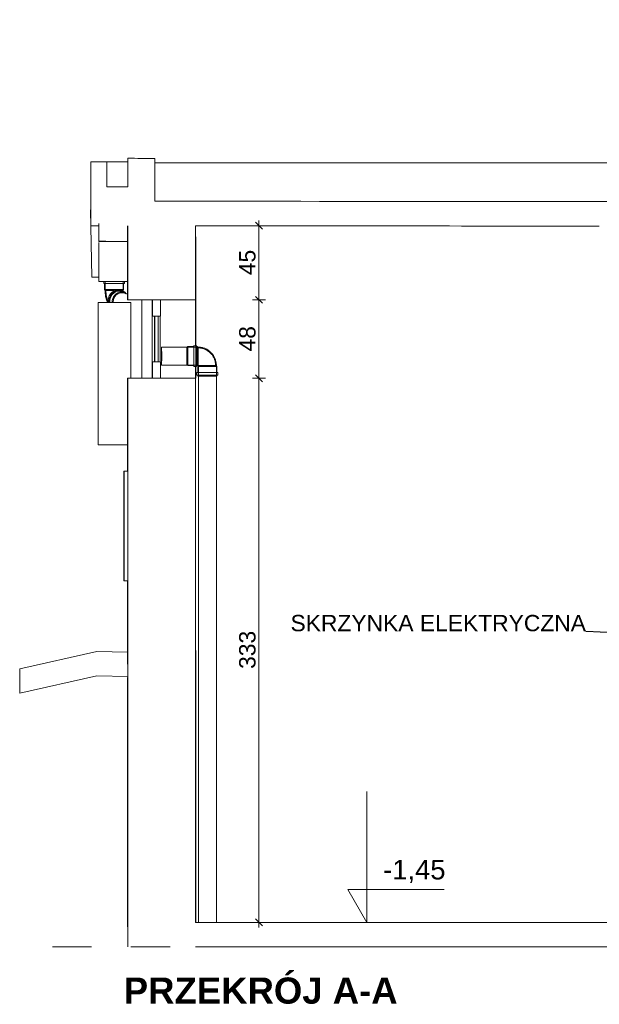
# Model space of a CAD drawing. Header units: millimetres. Extents: x -68772 to 137055, y -73300 to 19650.
# Tile 51 of 212: x 24241 to 27788, y -13734 to -7708. Entities that reach past the tile are written whole.
import ezdxf

# ---------------------------------------------------------------- set-up
doc = ezdxf.new("R2010")
doc.units = ezdxf.units.MM
doc.header["$MEASUREMENT"] = 0
doc.set_wipeout_variables(frame=1)
doc.linetypes.add('Przerywana', pattern=[480, 240, -240])
doc.linetypes.add('Wipeout_Contour', pattern=[1000, 0, -1000])
for name, color, linetype, lineweight in [('0_Nr_pióra__1', 7, 'Continuous', 18), ('0_Nr_pióra__7', 7, 'Continuous', 5), ('Dimensions_Nr_pióra__7', 7, 'Continuous', 5), ('Electrical Equipment_Nr_pióra__7', 7, 'Continuous', 5), ('Floors_Nr_pióra__7', 7, 'Continuous', 5), ('Floors_Nr_pióra__93', 7, 'Continuous', 20), ('Nowe_PROJEKT - FILTROWNIA RZUTY_Nr_pióra__7', 7, 'Continuous', 5), ('Nowe_Sections_Nr_pióra__7', 7, 'Continuous', 5), ('Nowe_Walls_Nr_pióra__7', 7, 'Continuous', 5), ('Nowe_Walls_Nr_pióra__93', 7, 'Continuous', 20), ('Pipe Fittings_Nr_pióra__2', 27, 'Continuous', 5), ('Pipe Fittings_Nr_pióra__7', 7, 'Continuous', 5), ('Pipes_Nr_pióra__2', 27, 'Continuous', 5), ('Pipes_Nr_pióra__7', 7, 'Continuous', 5), ('Room Tags_Nr_pióra__7', 7, 'Continuous', 5), ('Walls_Nr_pióra__7', 7, 'Continuous', 5), ('Walls_Nr_pióra__93', 7, 'Continuous', 20), ('Windows_Nr_pióra__7', 7, 'Continuous', 5)]:
    doc.layers.add(name, color=color, linetype=linetype, lineweight=lineweight)
for name, color, linetype in [('Dimensions', 7, 'Continuous'), ('Electrical Equipment', 7, 'Continuous'), ('Nowe_Sections', 7, 'Continuous'), ('Pipe Fittings', 7, 'Continuous'), ('Room Tags', 7, 'Continuous'), ('Windows', 7, 'Continuous')]:
    doc.layers.add(name, color=color, linetype=linetype)
doc.styles.add('GENERATED_STYLE_1', font='arial.ttf')
doc.styles.add('GENERATED_STYLE_3', font='arial.ttf')
doc.styles.add('GENERATED_STYLE_4', font='arialbd.ttf')
doc.dimstyles.new('GENERATED_STYLE__17', dxfattribs={"dimtxt": 0.18, "dimasz": 91.2, "dimexe": 0.18, "dimexo": 0.0625, "dimgap": 0.09, "dimtad": 0, "dimtih": 1, "dimtoh": 1, "dimdec": 4, "dimzin": 0, "dimdsep": 46, "dimtxsty": 'Standard', "dimcen": 0.09, "dimadec": 0, "dimazin": 0, "dimtfac": 1, "dimtdec": 4, "dimtmove": 0, "dimatfit": 3, "dimldrblk": 'ARROWHEAD_5', "dimfxl": 0, "dimtolj": 1, "dimtzin": 0, "dimarcsym": 0})
doc.dimstyles.new('GENERATED_STYLE__9', dxfattribs={"dimtxt": 100, "dimasz": 40.305087, "dimexe": 0.18, "dimexo": 0.0625, "dimgap": 0.09, "dimtad": 1, "dimdec": 0, "dimlfac": 0.1, "dimzin": 0, "dimdsep": 46, "dimtxsty": 'GENERATED_STYLE_1', "dimblk": 'ARROWHEAD_6', "dimblk1": 'ARROWHEAD_6', "dimblk2": 'ARROWHEAD_6', "dimcen": 0.09, "dimse1": 1, "dimse2": 1, "dimclrd": 7, "dimclre": 7, "dimclrt": 7, "dimadec": 1, "dimazin": 0, "dimtfac": 1, "dimtdec": 4, "dimtmove": 0, "dimatfit": 3, "dimfxl": 0, "dimtolj": 1, "dimtzin": 0, "dimarcsym": 0})

# ---------------------------------------------------------------- blocks, each defined once
blk = doc.blocks.new('iv_Помещение_Площадь - iv_Помещение_Площадь-55347-Rzut')
at = {"layer": 'Room Tags_Nr_pióra__7', "color": 7, "linetype": 'Continuous', "lineweight": 5}
blk.add_circle((0, 0), 250, dxfattribs=at)
blk = doc.blocks.new('Окно_одинарное - Окно_одинарное-8939260-34', base_point=(0, 0))
at = {"layer": 'Windows_Nr_pióra__7', "color": 7, "linetype": 'Continuous', "lineweight": 5}
for p, q in [((-32024.6, 1432.7), (-32024.6, 1912.7)), ((-31972.5, 1912.7), (-32022.5, 1912.7)), ((-32022.5, 1912.7), (-32022.5, 1812.7)), ((-31972.5, 1812.7), (-31972.5, 1912.7)), ((-32024.1, 1812.7), (-32024.1, 1532.7)), ((-32024.1, 1812.7), (-32022.5, 1812.7)), ((-32022.5, 1812.7), (-31972.5, 1812.7)), ((-32009.1, 1812.7), (-32009.1, 1532.7)), ((-32007.5, 1812.7), (-32007.5, 1532.7)), ((-31987.5, 1812.7), (-32007.5, 1812.7)), ((-31987.5, 1532.7), (-31987.5, 1812.7)), ((-31974.1, 1812.7), (-31974.1, 1532.7)), ((-32024.1, 1532.7), (-32022.5, 1532.7)), ((-31972.5, 1532.7), (-32022.5, 1532.7)), ((-32022.5, 1532.7), (-32022.5, 1432.7)), ((-32007.5, 1532.7), (-31987.5, 1532.7)), ((-31972.5, 1432.7), (-31972.5, 1532.7)), ((-32022.5, 1432.7), (-31972.5, 1432.7))]:
    blk.add_line(p, q, dxfattribs=at)
blk = doc.blocks.new('Plumbing-Bend-Valsir-Triplus-Negative-01 - Standard-8946973-34')
at = {"layer": 'Pipe Fittings_Nr_pióra__2', "color": 27, "linetype": 'Continuous', "lineweight": 5}
for p, q in [((-31805, 1627), (-31811.8, 1623.6)), ((-31768, 1627), (-31805, 1627)), ((-31752, 1632.2), (-31768, 1632.2)), ((-31752, 1632.2), (-31752, 1632.2)), ((-31746.7, 1627), (-31752, 1627)), ((-31742.7, 1623.6), (-31805.7, 1623.6)), ((-31741.5, 1623.6), (-31742.7, 1623.6)), ((-31741.5, 1618.6), (-31742.7, 1618.6)), ((-31737, 1623.4), (-31741.5, 1623.6)), ((-31737.3, 1618.5), (-31741.5, 1618.6)), ((-31733, 1618.2), (-31737.3, 1618.5)), ((-31732.5, 1623.1), (-31737, 1623.4)), ((-31728.7, 1617.7), (-31733, 1618.2)), ((-31728.1, 1622.6), (-31732.5, 1623.1)), ((-31724.5, 1617), (-31728.7, 1617.7)), ((-31723.7, 1622), (-31728.1, 1622.6)), ((-31720.3, 1616.2), (-31724.5, 1617)), ((-31719.3, 1621.1), (-31723.7, 1622)), ((-31716.1, 1615.2), (-31720.3, 1616.2)), ((-31714.9, 1620.1), (-31719.3, 1621.1)), ((-31712, 1614.1), (-31716.1, 1615.2)), ((-31710.6, 1618.9), (-31714.9, 1620.1)), ((-31707.9, 1612.8), (-31712, 1614.1)), ((-31706.3, 1617.5), (-31710.6, 1618.9)), ((-31703.9, 1611.3), (-31707.9, 1612.8)), ((-31702.1, 1616), (-31706.3, 1617.5)), ((-31700, 1609.7), (-31703.9, 1611.3)), ((-31698, 1614.3), (-31702.1, 1616)), ((-31696.1, 1607.9), (-31700, 1609.7)), ((-31693.9, 1612.4), (-31698, 1614.3)), ((-31692.3, 1606), (-31696.1, 1607.9)), ((-31689.9, 1610.4), (-31693.9, 1612.4)), ((-31688.5, 1603.9), (-31692.3, 1606)), ((-31686, 1608.2), (-31689.9, 1610.4)), ((-31684.9, 1601.6), (-31688.5, 1603.9)), ((-31682.2, 1605.8), (-31686, 1608.2)), ((-31681.3, 1599.2), (-31684.9, 1601.6)), ((-31678.5, 1603.3), (-31682.2, 1605.8)), ((-31677.9, 1596.7), (-31681.3, 1599.2)), ((-31674.8, 1600.7), (-31678.5, 1603.3)), ((-31674.5, 1594.1), (-31677.9, 1596.7)), ((-31671.3, 1597.9), (-31674.8, 1600.7)), ((-31671.3, 1591.3), (-31674.5, 1594.1)), ((-31667.9, 1595), (-31671.3, 1597.9)), ((-31668.1, 1588.3), (-31671.3, 1591.3)), ((-31665.1, 1585.3), (-31668.1, 1588.3)), ((-31664.7, 1591.9), (-31667.9, 1595)), ((-31662.2, 1582.1), (-31665.1, 1585.3)), ((-31661.5, 1588.8), (-31664.7, 1591.9)), ((-31659.5, 1578.9), (-31662.2, 1582.1)), ((-31658.5, 1585.4), (-31661.5, 1588.8)), ((-31656.9, 1575.5), (-31659.5, 1578.9)), ((-31655.6, 1582), (-31658.5, 1585.4)), ((-31654.4, 1572), (-31656.9, 1575.5)), ((-31652.9, 1578.5), (-31655.6, 1582)), ((-31652, 1568.4), (-31654.4, 1572)), ((-31650.2, 1574.8), (-31652.9, 1578.5)), ((-31649.8, 1564.8), (-31652, 1568.4)), ((-31647.8, 1571.1), (-31650.2, 1574.8)), ((-31645.5, 1567.2), (-31647.8, 1571.1)), ((-31643.3, 1563.3), (-31645.5, 1567.2)), ((-31811.8, 1513.6), (-31805, 1510.2)), ((-31805.7, 1513.6), (-31742.7, 1513.6)), ((-31805, 1510.2), (-31768, 1510.2)), ((-31752, 1510.2), (-31746.7, 1510.2)), ((-31740.7, 1511.6), (-31744.1, 1504.7)), ((-31742.7, 1513.6), (-31742.6, 1513.6)), ((-31742.6, 1513.6), (-31742.5, 1513.6)), ((-31742.5, 1513.6), (-31742.4, 1513.6)), ((-31742.4, 1513.6), (-31742.4, 1513.6)), ((-31742.4, 1513.6), (-31742.3, 1513.6)), ((-31742.3, 1513.6), (-31742.2, 1513.5)), ((-31742.2, 1513.5), (-31742.1, 1513.5)), ((-31742.1, 1513.5), (-31742.1, 1513.5)), ((-31742.1, 1513.5), (-31742, 1513.5)), ((-31742, 1513.5), (-31741.9, 1513.4)), ((-31741.9, 1513.4), (-31741.8, 1513.4)), ((-31741.8, 1513.4), (-31741.8, 1513.4)), ((-31741.8, 1513.4), (-31741.7, 1513.3)), ((-31741.7, 1513.3), (-31741.6, 1513.3)), ((-31741.6, 1513.3), (-31741.6, 1513.2)), ((-31741.6, 1513.2), (-31741.5, 1513.2)), ((-31741.5, 1513.2), (-31741.4, 1513.1)), ((-31741.4, 1513.1), (-31741.4, 1513.1)), ((-31741.4, 1513.1), (-31741.3, 1513)), ((-31741.3, 1513), (-31741.3, 1513)), ((-31741.3, 1513), (-31741.2, 1512.9)), ((-31741.2, 1512.9), (-31741.1, 1512.9)), ((-31741.1, 1512.9), (-31741.1, 1512.8)), ((-31741.1, 1512.8), (-31741, 1512.7)), ((-31741, 1512.7), (-31741, 1512.7)), ((-31741, 1512.7), (-31741, 1512.6)), ((-31741, 1512.6), (-31740.9, 1512.5)), ((-31740.9, 1512.5), (-31740.9, 1512.5)), ((-31740.9, 1512.5), (-31740.9, 1512.4)), ((-31740.9, 1512.4), (-31740.8, 1512.3)), ((-31740.8, 1512.3), (-31740.8, 1512.2)), ((-31740.8, 1512.2), (-31740.8, 1512.2)), ((-31740.8, 1512.2), (-31740.8, 1512.1)), ((-31740.8, 1512.1), (-31740.7, 1512)), ((-31740.7, 1512), (-31740.7, 1511.9)), ((-31740.7, 1511.9), (-31740.7, 1511.9)), ((-31740.7, 1511.9), (-31740.7, 1511.8)), ((-31740.7, 1511.8), (-31740.7, 1511.7)), ((-31740.7, 1511.7), (-31740.7, 1511.6)), ((-31740.7, 1511.6), (-31740.7, 1511.6)), ((-31735.5, 1511.6), (-31740.7, 1511.6)), ((-31734.5, 1511.6), (-31735.1, 1511.6)), ((-31721, 1511.6), (-31734.5, 1511.6)), ((-31717.9, 1511.6), (-31721, 1511.6)), ((-31698.3, 1511.6), (-31718, 1511.6)), ((-31695.9, 1511.6), (-31698.4, 1511.6)), ((-31674.9, 1511.6), (-31695.9, 1511.6)), ((-31672.5, 1511.6), (-31674.9, 1511.6)), ((-31652.9, 1511.6), (-31672.5, 1511.6)), ((-31649.7, 1511.6), (-31653, 1511.6)), ((-31647.8, 1561), (-31649.8, 1564.8)), ((-31636.6, 1511.6), (-31649.7, 1511.6)), ((-31645.9, 1557.2), (-31647.8, 1561)), ((-31644.1, 1553.3), (-31645.9, 1557.2)), ((-31642.5, 1549.3), (-31644.1, 1553.3)), ((-31641.4, 1559.3), (-31643.3, 1563.3)), ((-31641.1, 1545.2), (-31642.5, 1549.3)), ((-31639.5, 1555.2), (-31641.4, 1559.3)), ((-31639.9, 1541.2), (-31641.1, 1545.2)), ((-31638.8, 1537), (-31639.9, 1541.2)), ((-31637.9, 1551), (-31639.5, 1555.2)), ((-31637.8, 1532.8), (-31638.8, 1537)), ((-31636.4, 1546.8), (-31637.9, 1551)), ((-31637.1, 1528.6), (-31637.8, 1532.8)), ((-31636.5, 1524.4), (-31637.1, 1528.6)), ((-31636, 1520.1), (-31636.5, 1524.4)), ((-31636, 1511.6), (-31636.5, 1511.6)), ((-31635, 1542.5), (-31636.4, 1546.8)), ((-31635.8, 1515.9), (-31636, 1520.1)), ((-31635.7, 1511.6), (-31635.8, 1515.9)), ((-31630.7, 1511.6), (-31635.6, 1511.6)), ((-31633.9, 1538.2), (-31635, 1542.5)), ((-31632.9, 1533.8), (-31633.9, 1538.2)), ((-31632.1, 1529.4), (-31632.9, 1533.8)), ((-31631.5, 1525), (-31632.1, 1529.4)), ((-31631, 1520.5), (-31631.5, 1525)), ((-31630.8, 1516.1), (-31631, 1520.5)), ((-31630.7, 1511.6), (-31630.8, 1516.1)), ((-31627.3, 1504.7), (-31630.7, 1511.6)), ((-31630.7, 1511.6), (-31630.7, 1511.6)), ((-31768, 1504.9), (-31752, 1504.9)), ((-31749.3, 1467.8), (-31749.3, 1451.7)), ((-31622, 1467.8), (-31749.3, 1467.8)), ((-31622, 1451.7), (-31749.3, 1451.7)), ((-31744.1, 1504.7), (-31744.1, 1467.8)), ((-31627.3, 1504.7), (-31744.1, 1504.7)), ((-31744.1, 1451.7), (-31744.1, 1446.4)), ((-31627.3, 1446.4), (-31744.1, 1446.4)), ((-31627.3, 1467.8), (-31627.3, 1504.7)), ((-31627.3, 1446.4), (-31627.3, 1451.7)), ((-31622, 1451.7), (-31622, 1467.8))]:
    blk.add_line(p, q, dxfattribs=at)
for centre, major_axis, start_param, end_param in [((-31805, 1568.6), (0, 58.4), 3.141593, 6.283185), ((-31768, 1568.6), (0, 63.7), 0, 0.392699), ((-31768, 1568.6), (0, 63.7), 3.141593, 6.283185), ((-31768, 1568.6), (0, 58.4), 5.834386, 6.283185), ((-31752, 1568.6), (0, 63.7), 3.141593, 6.283185), ((-31746.7, 1568.6), (0, 58.4), 3.141593, 6.283185), ((-31811.8, 1568.6), (0, 55), 5.808953, 5.834386), ((-31811.8, 1568.6), (0, 55), 5.344212, 5.420696), ((-31811.8, 1568.6), (0, 55), 4.904438, 4.950298), ((-31768, 1568.6), (0, 58.4), 5.385587, 5.81471), ((-31742.7, 1568.6), (0, 55), 5.851159, 6.283185), ((-31742.7, 1568.6), (0, 55), 5.814409, 5.834386), ((-31742.7, 1568.6), (0, 55), 5.419527, 5.809951), ((-31742.7, 1568.6), (0, 55), 5.344212, 5.420696), ((-31742.7, 1568.6), (0, 55), 4.949681, 5.345361), ((-31742.7, 1568.6), (0, 55), 4.904438, 4.950298), ((-31742.7, 1568.6), (0, 55), 4.519755, 4.905023), ((-31811.8, 1568.6), (0, 55), 3.590392, 3.607261), ((-31811.8, 1568.6), (0, 55), 4.47448, 4.52034), ((-31811.8, 1568.6), (0, 55), 4.004082, 4.080566), ((-31768, 1568.6), (0, 63.7), 2.748894, 3.141593), ((-31768, 1568.6), (0, 58.4), 3.141593, 3.590392), ((-31768, 1568.6), (0, 58.4), 3.610068, 4.039191), ((-31742.7, 1568.6), (0, 55), 3.141593, 3.573618), ((-31742.7, 1568.6), (0, 55), 3.600951, 4.00525), ((-31742.7, 1568.6), (0, 55), 3.590392, 3.607261), ((-31742.7, 1568.6), (0, 55), 4.079417, 4.475097), ((-31742.7, 1568.6), (0, 55), 4.004082, 4.080566), ((-31742.7, 1568.6), (0, 55), 4.474504, 4.520178)]:
    blk.add_ellipse(centre, major_axis=major_axis, ratio=0.005028, start_param=start_param, end_param=end_param, dxfattribs=at)
blk = doc.blocks.new('Оборудование - Оборудование-8966174-34', base_point=(0, 0))
at = {"layer": 'Electrical Equipment_Nr_pióra__7', "color": 7, "linetype": 'Continuous', "lineweight": 5}
for p, q in [((-32195.6, 863.5), (-32197.9, 863.5)), ((-32197.9, 863.5), (-32197.9, 193.3)), ((-32195.6, 193.3), (-32195.6, 863.5)), ((-32173.1, 863.5), (-32195.6, 863.5)), ((-32197.9, 193.3), (-32195.6, 193.3)), ((-32195.6, 193.3), (-32173.1, 193.3))]:
    blk.add_line(p, q, dxfattribs=at)
blk = doc.blocks.new('Plumbing-Bend-Valsir-Triplus-Negative-01 - Standard-8962052-Nacięcie 1', base_point=(0, 0))
at = {"layer": 'Pipe Fittings_Nr_pióra__7', "color": 7, "linetype": 'Continuous', "lineweight": 5}
for p, q in [((-32339.8, 2024.7), (-32339.8, 2012.5)), ((-32339.8, 2012.5), (-32321.1, 2012.5)), ((-32334.6, 2012.5), (-32334.6, 1975.5)), ((-32321.1, 2012.5), (-32300.4, 2012.5)), ((-32300.4, 2012.5), (-32276.1, 2012.5)), ((-32276.1, 2012.5), (-32251.7, 2012.5)), ((-32251.7, 2012.5), (-32231.1, 2012.5)), ((-32231.1, 2012.5), (-32217.3, 2012.5)), ((-32217.8, 1975.5), (-32217.8, 2012.5)), ((-32217.3, 2012.5), (-32212.5, 2012.5)), ((-32212.5, 2012.5), (-32212.5, 2024.7)), ((-32334.6, 1975.5), (-32331.2, 1968.7)), ((-32334.5, 1975.5), (-32333.7, 1975.5)), ((-32333.7, 1975.5), (-32323.7, 1975.5)), ((-32331.2, 1967.6), (-32331.2, 1968.7)), ((-32331.1, 1964.5), (-32331.2, 1967.6)), ((-32331.1, 1968.7), (-32330, 1968.7)), ((-32331.1, 1968.7), (-32330.7, 1968.7)), ((-32331, 1961.3), (-32331.1, 1964.5)), ((-32330.9, 1958.2), (-32331, 1961.3)), ((-32330.7, 1955.1), (-32330.9, 1958.2)), ((-32330.5, 1952), (-32330.7, 1955.1)), ((-32330.2, 1948.9), (-32330.5, 1952)), ((-32329.9, 1945.8), (-32330.2, 1948.9)), ((-32330.1, 1968.7), (-32322, 1968.7)), ((-32329.5, 1942.7), (-32329.9, 1945.8)), ((-32329, 1939.7), (-32329.5, 1942.7)), ((-32328.6, 1936.6), (-32329, 1939.7)), ((-32328, 1933.5), (-32328.6, 1936.6)), ((-32327.4, 1930.5), (-32328, 1933.5)), ((-32326.8, 1927.5), (-32327.4, 1930.5)), ((-32326.2, 1967.6), (-32326.2, 1968.7)), ((-32326.1, 1964.6), (-32326.2, 1967.6)), ((-32326, 1961.5), (-32326.1, 1964.6)), ((-32325.9, 1958.5), (-32326, 1961.5)), ((-32325.7, 1955.4), (-32325.9, 1958.5)), ((-32325.5, 1952.4), (-32325.7, 1955.4)), ((-32325.2, 1949.4), (-32325.5, 1952.4)), ((-32324.9, 1946.4), (-32325.2, 1949.4)), ((-32324.5, 1943.4), (-32324.9, 1946.4)), ((-32324.1, 1940.4), (-32324.5, 1943.4)), ((-32323.6, 1937.4), (-32324.1, 1940.4)), ((-32323.7, 1975.5), (-32253.7, 1975.5)), ((-32323.1, 1934.5), (-32323.6, 1937.4)), ((-32322.5, 1931.5), (-32323.1, 1934.5)), ((-32321.9, 1928.6), (-32322.5, 1931.5)), ((-32322, 1968.7), (-32321, 1968.7)), ((-32321.2, 1925.7), (-32321.9, 1928.6)), ((-32320.6, 1968.7), (-32319.7, 1968.7)), ((-32319.7, 1968.7), (-32304.6, 1968.7)), ((-32304.7, 1968.7), (-32302.7, 1968.7)), ((-32302.7, 1968.7), (-32300.6, 1968.7)), ((-32301, 1968.7), (-32297.1, 1968.7)), ((-32297.1, 1968.7), (-32280.5, 1968.7)), ((-32280.6, 1968.7), (-32279.2, 1968.7)), ((-32279.2, 1968.7), (-32276.9, 1968.7)), ((-32276.9, 1968.7), (-32273.6, 1968.7)), ((-32253.7, 1975.5), (-32217.8, 1975.5)), ((-32212.8, 1953.3), (-32236.7, 1963.2)), ((-32231.9, 1964.9), (-32233.9, 1965.7)), ((-32223.8, 1967.2), (-32229.9, 1969.7)), ((-32227, 1968.7), (-32225.3, 1968.7)), ((-32211.8, 1956.6), (-32225.8, 1962.4)), ((-32225.3, 1968.7), (-32223.8, 1968.7)), ((-32224, 1968.7), (-32221.2, 1968.7)), ((-32222.8, 1968.7), (-32221.2, 1968.7)), ((-32221.2, 1968.7), (-32217.8, 1975.5)), ((-32221.2, 1968.2), (-32221.2, 1968.7)), ((-32221.1, 1966.7), (-32221.2, 1968.2)), ((-32221.1, 1965.8), (-32221.1, 1966.7)), ((-32326, 1924.5), (-32326.8, 1927.5)), ((-32325.3, 1921.5), (-32326, 1924.5)), ((-32324.4, 1918.5), (-32325.3, 1921.5)), ((-32323.5, 1915.5), (-32324.4, 1918.5)), ((-32322.5, 1912.5), (-32323.5, 1915.5)), ((-32321.4, 1909.5), (-32322.5, 1912.5)), ((-32320.3, 1906.5), (-32321.4, 1909.5)), ((-32320.4, 1922.8), (-32321.2, 1925.7)), ((-32319.6, 1919.9), (-32320.4, 1922.8)), ((-32319, 1903.5), (-32320.3, 1906.5)), ((-32318.7, 1917), (-32319.6, 1919.9)), ((-32317.6, 1900.5), (-32319, 1903.5)), ((-32317.8, 1914.1), (-32318.7, 1917)), ((-32316.7, 1911.3), (-32317.8, 1914.1)), ((-32316.1, 1897.5), (-32317.6, 1900.5)), ((-32315.6, 1908.4), (-32316.7, 1911.3)), ((-32315, 1895.4), (-32316.1, 1897.5)), ((-32314.4, 1905.5), (-32315.6, 1908.4)), ((-32313.1, 1902.7), (-32314.4, 1905.5)), ((-32311.7, 1899.8), (-32313.1, 1902.7))]:
    blk.add_line(p, q, dxfattribs=at)
for centre, major_axis, start_param, end_param in [((-32254.2, 1910.9), (24.3, 58.8), 0.359763, 2.184255), ((-32248.1, 1908.4), (24.3, 58.8), 0.359763, 2.143272), ((-32248.1, 1908.4), (22.3, 54), 0.359763, 2.154959), ((-32234.1, 1902.6), (22.3, 54), 0.359763, 2.057304), ((-32231.5, 1901.5), (21, 50.8), 1.222252, 1.298736), ((-32231.5, 1901.5), (21, 50.8), 0.766528, 0.833995), ((-32254.2, 1910.9), (24.3, 58.8), 6.250249, 6.642948), ((-32248.1, 1908.4), (22.3, 54), 6.194149, 6.642948), ((-32248.1, 1908.4), (24.3, 58.8), 5.795746, 6.642948), ((-32234.1, 1902.6), (22.3, 54), 6.001928, 6.642948), ((-32231.5, 1901.5), (21, 50.8), 1.692651, 1.73851)]:
    blk.add_ellipse(centre, major_axis=major_axis, ratio=0.911958, start_param=start_param, end_param=end_param, dxfattribs=at)
blk = doc.blocks.new('Оборудование - Оборудование-8966235-Nacięcie 1')
at = {"layer": 'Electrical Equipment_Nr_pióra__7', "color": 7, "linetype": 'Continuous', "lineweight": 5}
for p, q in [((-32374.6, 1025.3), (-32374.6, 1895.4)), ((-32174.6, 1895.4), (-32374.6, 1895.4)), ((-32174.6, 1895.4), (-32174.6, 1432.7)), ((-32374.6, 1025.3), (-32192.2, 1025.3))]:
    blk.add_line(p, q, dxfattribs=at)
blk = doc.blocks.new('Wymiary_1', base_point=(26364.9, -13232.4))
at = {"layer": 'Nowe_Sections_Nr_pióra__7', "color": 7, "linetype": 'Continuous', "lineweight": 5}
for p, q in [((26364.9, -13232.4), (26364.9, -12432.4)), ((26364.9, -13232.4), (26248.9, -13032.4)), ((26248.9, -13032.4), (26364.9, -13032.4)), ((26364.9, -13032.4), (26839, -13032.4)), ((26364.9, -13232.4), (26214.9, -13232.4)), ((26364.9, -13232.4), (26514.9, -13232.4))]:
    blk.add_line(p, q, dxfattribs=at)
at = {"color": 254, "linetype": 'Wipeout_Contour', "lineweight": 0, "ltscale": 118496.084102}
blk.add_wipeout([(26464.9, -12992.4), (26839, -12992.4), (26839, -12872.4), (26464.9, -12872.4)], dxfattribs=at).dxf.layer = 'Nowe_Sections'
at = {"layer": 'Nowe_Sections_Nr_pióra__7', "color": 7, "lineweight": 5, "insert": (26464.9, -12992.4), "char_height": 120, "attachment_point": 7, "style": 'GENERATED_STYLE_3'}
blk.add_mtext('\\A1;-1,45', dxfattribs=at)
blk = doc.blocks.new('*D849')
at = {"layer": 'Dimensions_Nr_pióra__7', "color": 7, "linetype": 'Continuous', "lineweight": 5}
for p, q in [((25683.8, -9881.8), (25726.3, -9924.2)), ((25744.8, -9903), (25665.3, -9903)), ((25705.1, -13232.4), (25705.1, -9903)), ((25744.8, -13232.4), (25665.3, -13232.4)), ((25683.8, -13211.2), (25726.3, -13253.6)), ((25705.1, -13264.2), (25705.1, -13232.4))]:
    blk.add_line(p, q, dxfattribs=at)
at = {"color": 254, "linetype": 'Wipeout_Contour', "lineweight": 0, "ltscale": 112497.395973}
blk.add_wipeout([(25685.1, -11681.5), (25685.1, -11453.9), (25585.1, -11453.9), (25585.1, -11681.5)], dxfattribs=at).dxf.layer = 'Dimensions'
at = {"layer": 'Dimensions_Nr_pióra__7', "color": 7, "lineweight": 5, "insert": (25685.1, -11681.5), "char_height": 100, "attachment_point": 7, "rotation": 90, "style": 'GENERATED_STYLE_1'}
blk.add_mtext('\\A1;333', dxfattribs=at)
blk = doc.blocks.new('ARROWHEAD_6')
at = {"color": 0, "linetype": 'Continuous', "lineweight": 0}
for p, q in [((0, 0), (-1, 0)), ((-0.5, -0.5), (0.5, 0.5))]:
    blk.add_line(p, q, dxfattribs=at)
blk = doc.blocks.new('*D850')
at = {"layer": 'Dimensions_Nr_pióra__7', "color": 7, "linetype": 'Continuous', "lineweight": 5}
for p, q in [((25744.8, -9423), (25665.3, -9423)), ((25683.8, -9401.8), (25726.3, -9444.2)), ((25705.1, -9903), (25705.1, -9423)), ((25683.8, -9881.8), (25726.3, -9924.2)), ((25744.8, -9903), (25665.3, -9903))]:
    blk.add_line(p, q, dxfattribs=at)
at = {"color": 254, "linetype": 'Wipeout_Contour', "lineweight": 0, "ltscale": 109583.540647}
blk.add_wipeout([(25685.1, -9738.9), (25685.1, -9587.1), (25585.1, -9587.1), (25585.1, -9738.9)], dxfattribs=at).dxf.layer = 'Dimensions'
at = {"layer": 'Dimensions_Nr_pióra__7', "color": 7, "lineweight": 5, "insert": (25685.1, -9738.9), "char_height": 100, "attachment_point": 7, "rotation": 90, "style": 'GENERATED_STYLE_1'}
blk.add_mtext('\\A1;48', dxfattribs=at)
blk = doc.blocks.new('*D851')
at = {"layer": 'Dimensions_Nr_pióra__7', "color": 7, "linetype": 'Continuous', "lineweight": 5}
for p, q in [((25744.8, -8969.4), (25665.3, -8969.4)), ((25726.3, -8990.6), (25683.8, -8948.2)), ((25705.1, -8969.4), (25705.1, -8937.6)), ((25705.1, -9423), (25705.1, -8969.4)), ((25744.8, -9423), (25665.3, -9423)), ((25683.8, -9401.8), (25726.3, -9444.2))]:
    blk.add_line(p, q, dxfattribs=at)
at = {"color": 254, "linetype": 'Wipeout_Contour', "lineweight": 0, "ltscale": 108938.987865}
blk.add_wipeout([(25685.1, -9272.1), (25685.1, -9120.3), (25585.1, -9120.3), (25585.1, -9272.1)], dxfattribs=at).dxf.layer = 'Dimensions'
at = {"layer": 'Dimensions_Nr_pióra__7', "color": 7, "lineweight": 5, "insert": (25685.1, -9272.1), "char_height": 100, "attachment_point": 7, "rotation": 90, "style": 'GENERATED_STYLE_1'}
blk.add_mtext('\\A1;45', dxfattribs=at)
blk = doc.blocks.new('ARROWHEAD_5')
at = {"linetype": 'Continuous', "lineweight": 0}
blk.add_hatch(color=0, dxfattribs=at).paths.add_polyline_path([(-1, 0.2679), (0, 0), (-1, -0.2679)])
at = {"color": 0, "linetype": 'Continuous', "lineweight": 0}
blk.add_line((0, 0), (-1, 0), dxfattribs=at)

msp = doc.modelspace()

# ---------------------------------------------------------------- linework, layer by layer
at = {"layer": 'Floors_Nr_pióra__7', "color": 7, "linetype": 'Continuous', "lineweight": 5}
for p, q in [((24902.4, -8577.9), (24773.7, -8577.9)), ((44452, -8590.9), (25067.5, -8584.1))]:
    msp.add_line(p, q, dxfattribs=at)
at = {"layer": 'Floors_Nr_pióra__93', "color": 7, "linetype": 'Continuous', "lineweight": 20}
for p, q in [((33109.8, -13232.4), (25317.5, -13232.4)), ((25317.5, -13382.4), (33109.8, -13382.4))]:
    msp.add_line(p, q, dxfattribs=at)
for points in [[(24773.6, -8577.9), (24740.5, -8577.8), (24707.7, -8577.8), (24675.1, -8577.8)], [(24773.7, -8577.9), (24773.6, -8633.4), (24773.7, -8675.9), (24773.6, -8730.4)], [(24902.5, -8556.8), (24902.4, -8612.4), (24902.4, -8676.2), (24902.3, -8730.6)], [(25067.5, -8557), (25011.9, -8556.9), (24956.9, -8556.9), (24902.5, -8556.8)], [(25067.5, -8557), (25067.4, -8612.5), (25067.3, -8764.7), (25067.2, -8819.1)], [(24902.5, -8730.6), (24859.1, -8730.6), (24816.1, -8730.5), (24773.6, -8730.5)], [(24675.1, -8969), (24732.3, -8969), (24665.9, -8968.9), (24725.6, -8969)], [(24725.6, -8964.8), (24725.6, -8973), (24725.6, -9056.6), (24725.6, -9064.8)], [(25317.5, -8969.4), (26204.7, -8970.3), (26946.2, -8971), (27788.2, -8971.8)], [(24725.6, -9064.8), (24782.8, -9064.8), (24841.3, -9064.9), (24901.1, -9065)]]:
    msp.add_open_spline(points, degree=3, dxfattribs=at)
msp.add_open_spline([(33109.7, -8826.7), (31598.2, -8825.4), (30180.5, -8823.9), (28668.9, -8822.5), (27586.7, -8821.5), (26211.1, -8820.2), (25067.2, -8819.1)], degree=3, knots=[0, 0, 0, 0, 1, 1, 1, 2, 2, 2, 2], dxfattribs=at)
at = {"layer": 'Nowe_Walls_Nr_pióra__7', "color": 7, "linetype": 'Continuous', "lineweight": 5}
for p, q in [((24713.7, -11574.7), (24240.6, -11680.2)), ((24901.2, -11578.6), (24713.7, -11574.7)), ((24902.5, -11728.3), (24901.2, -11578.6)), ((24240.6, -11680.2), (24240.6, -11830.2)), ((24240.6, -11830.2), (24713.7, -11724.7)), ((24713.7, -11724.7), (24902.5, -11728.3))]:
    msp.add_line(p, q, dxfattribs=at)
at = {"layer": 'Nowe_Walls_Nr_pióra__93', "color": 7, "linetype": 'Przerywana', "lineweight": 20}
msp.add_line((25641.1, -13382.4), (24332.4, -13382.4), dxfattribs=at)
at = {"layer": 'Pipes_Nr_pióra__2', "color": 27, "linetype": 'Continuous', "lineweight": 5}
for p, q in [((25263.1, -9712), (25109.3, -9712)), ((25109.3, -9822), (25263.1, -9822)), ((25334.3, -9830.2), (25334.3, -13232.4)), ((25444.3, -13232.4), (25444.3, -9830.2))]:
    msp.add_line(p, q, dxfattribs=at)
for centre, start_param, end_param in [((25109.3, -9767), 0, 1.570796), ((25109.3, -9767), 4.712389, 6.283185), ((25263.1, -9767), 5.851159, 6.283185), ((25263.1, -9767), 5.419527, 5.809951), ((25263.1, -9767), 4.949681, 5.345361), ((25263.1, -9767), 4.712389, 4.905023), ((25109.3, -9767), 1.570796, 3.141593), ((25109.3, -9767), 3.141593, 4.712389), ((25263.1, -9767), 3.141593, 3.573618), ((25263.1, -9767), 3.600951, 4.00525), ((25263.1, -9767), 4.519755, 4.712389), ((25263.1, -9767), 4.079417, 4.475097)]:
    msp.add_ellipse(centre, major_axis=(0, 55), ratio=0.005028, start_param=start_param, end_param=end_param, dxfattribs=at)
at = {"layer": 'Pipes_Nr_pióra__7', "color": 7, "linetype": 'Continuous', "lineweight": 5}
for p, q in [((24763.5, -9310.5), (24763.5, -9360.4)), ((24873.5, -9360.4), (24873.5, -9310.5)), ((24902.5, -9390.3), (24884.2, -9382.8))]:
    msp.add_line(p, q, dxfattribs=at)
for start_param, end_param in [(0.359756, 1.930553), (6.225295, 6.642942), (1.930553, 2.045561)]:
    msp.add_ellipse((24863.2, -9433.6), major_axis=(21, 50.8), ratio=0.911957, start_param=start_param, end_param=end_param, dxfattribs=at)
at = {"layer": 'Walls_Nr_pióra__7', "color": 7, "linetype": 'Continuous', "lineweight": 5}
for p, q in [((24683, -9283.7), (24673.6, -8872.9)), ((24725.6, -8956.6), (24725.6, -9065)), ((24725.6, -9065), (24902.5, -9065)), ((24725.6, -9071), (24725.6, -9310.5)), ((24725.6, -9283.7), (24683, -9283.7)), ((24725.6, -9310.5), (24902.5, -9310.5)), ((24901.2, -9423), (24902.5, -9423)), ((24987.9, -9423), (24987.9, -9903)), ((25316.6, -9423), (25316.6, -9703.4)), ((25318.4, -9423), (25318.4, -9903)), ((25316.6, -9830.7), (25316.6, -9903)), ((24901.2, -10472.1), (24901.2, -9903)), ((24902.5, -9903), (24901.2, -9903)), ((25317.5, -13232.4), (25317.5, -9903)), ((24901.2, -11578.6), (24901.2, -11142.3)), ((24901.2, -13259.3), (24901.2, -11734.2)), ((24901.2, -13232.4), (24902.5, -13232.4))]:
    msp.add_line(p, q, dxfattribs=at)
at = {"layer": 'Walls_Nr_pióra__93', "color": 7, "linetype": 'Continuous', "lineweight": 20}
for p, q in [((24675.1, -8577.8), (24675.1, -8968.8)), ((24901.2, -8969.2), (24901.2, -9423)), ((24902.5, -8969.2), (24902.5, -9423)), ((25317.5, -9423), (25317.5, -8969.4)), ((25318.4, -9038), (25318.4, -9423)), ((24902.5, -9423), (25317.5, -9423)), ((24902.5, -9903), (24902.5, -13382.4)), ((25317.5, -9903), (24902.5, -9903)), ((25317.5, -9903), (25318.4, -13232.4))]:
    msp.add_line(p, q, dxfattribs=at)

# ---------------------------------------------------------------- block references
at = {"layer": 'Electrical Equipment', "color": 7, "linetype": 'Continuous', "lineweight": 5, "zscale": 1000}
for name, p in [('Оборудование - Оборудование-8966235-Nacięcie 1', (57094.7, -11335.2)), ('Оборудование - Оборудование-8966174-34', (57075, -11335.6))]:
    msp.add_blockref(name, p, dxfattribs=at)
at = {"layer": 'Pipe Fittings', "color": 7, "linetype": 'Continuous', "lineweight": 5, "zscale": 1000}
msp.add_blockref('Plumbing-Bend-Valsir-Triplus-Negative-01 - Standard-8962052-Nacięcie 1', (57094.7, -11335.2), dxfattribs=at)
at = {"layer": 'Pipe Fittings', "color": 27, "linetype": 'Continuous', "lineweight": 5, "zscale": 1000}
msp.add_blockref('Plumbing-Bend-Valsir-Triplus-Negative-01 - Standard-8946973-34', (57075, -11335.6), dxfattribs=at)
at = {"layer": 'Room Tags', "color": 7, "linetype": 'Continuous', "lineweight": 5, "xscale": 49.99999999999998, "yscale": 49.99999999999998, "zscale": 1000}
msp.add_blockref('iv_Помещение_Площадь - iv_Помещение_Площадь-55347-Rzut', (39373.4, 0), dxfattribs=at)
at = {"layer": 'Windows', "color": 7, "linetype": 'Continuous', "lineweight": 5, "zscale": 1000}
msp.add_blockref('Окно_одинарное - Окно_одинарное-8939260-34', (57075, -11335.6), dxfattribs=at)

# ---------------------------------------------------------------- texts
at = {"layer": 'Nowe_PROJEKT - FILTROWNIA RZUTY_Nr_pióra__7', "color": 7, "linetype": 'Continuous', "lineweight": 5, "insert": (24877.5, -13651.2), "char_height": 160, "attachment_point": 4, "style": 'GENERATED_STYLE_4'}
msp.add_mtext('\\A1;PRZEKRÓJ A-A', dxfattribs=at)

# ---------------------------------------------------------------- next in the draw order: block references
at = {"layer": 'Nowe_Sections', "color": 7, "linetype": 'Continuous', "lineweight": 5}
msp.add_blockref('Wymiary_1', (26364.9, -13232.4), dxfattribs=at)

# ---------------------------------------------------------------- next in the draw order: dimensions: what is measured, and where the dimension line sits
at = {"layer": 'Dimensions', "color": 7, "linetype": 'Continuous', "lineweight": 5}
dim = msp.add_linear_dim(base=(25705.1, -9903), p1=(25756, -13232.4), p2=(25317.5, -9903), angle=90, dimstyle='GENERATED_STYLE__9', dxfattribs=at)
dim.commit()
dim.dimension.update_dxf_attribs({"geometry": '*D849', "text_midpoint": (25635.1, -11567.2), "dimtype": 160, "text_rotation": 90})

# ---------------------------------------------------------------- next in the draw order: wipeouts: each hides what was drawn before it
at = {"color": 7, "linetype": 'Wipeout_Contour', "lineweight": 18, "ltscale": 116604.288663}
msp.add_wipeout([(25869.1, -11255.8), (27778.6, -11255.8), (27778.6, -11557), (25869.1, -11557)], dxfattribs=at).dxf.layer = '0_Nr_pióra__1'

# ---------------------------------------------------------------- next in the draw order: texts
at = {"layer": '0_Nr_pióra__1', "color": 7, "linetype": 'Continuous', "lineweight": 18, "insert": (27706.6, -11452.4), "char_height": 100, "attachment_point": 9, "style": 'GENERATED_STYLE_1'}
msp.add_mtext('\\A1;SKRZYNKA ELEKTRYCZNA', dxfattribs=at)

# ---------------------------------------------------------------- next in the draw order: dimensions: what is measured, and where the dimension line sits
at = {"layer": 'Dimensions', "color": 7, "linetype": 'Continuous', "lineweight": 5}
dim = msp.add_linear_dim(base=(25705.1, -9423), p1=(25317.5, -9903), p2=(25317.5, -9423), angle=90, dimstyle='GENERATED_STYLE__9', dxfattribs=at)
dim.commit()
dim.dimension.update_dxf_attribs({"geometry": '*D850', "text_midpoint": (25635.1, -9662.6), "dimtype": 160, "text_rotation": 90})

# ---------------------------------------------------------------- next in the draw order: leaders
at = {"layer": '0_Nr_pióra__7', "color": 7, "linetype": 'Continuous', "lineweight": 5, "annotation_type": 0, "has_hookline": 1, "hookline_direction": 1, "text_width": 1802.7}
msp.add_leader([(28463.1, -11485), (27706.7, -11452.4)], dimstyle='GENERATED_STYLE__17', dxfattribs=at)

# ---------------------------------------------------------------- next in the draw order: dimensions: what is measured, and where the dimension line sits
at = {"layer": 'Dimensions', "color": 7, "linetype": 'Continuous', "lineweight": 5}
dim = msp.add_linear_dim(base=(25705.1, -8969.4), p1=(25317.5, -9423), p2=(25317.5, -8969.4), angle=90, dimstyle='GENERATED_STYLE__9', dxfattribs=at)
dim.commit()
dim.dimension.update_dxf_attribs({"geometry": '*D851', "text_midpoint": (25635.1, -9195.8), "dimtype": 160, "text_rotation": 90})

doc.saveas('drawing.dxf')
